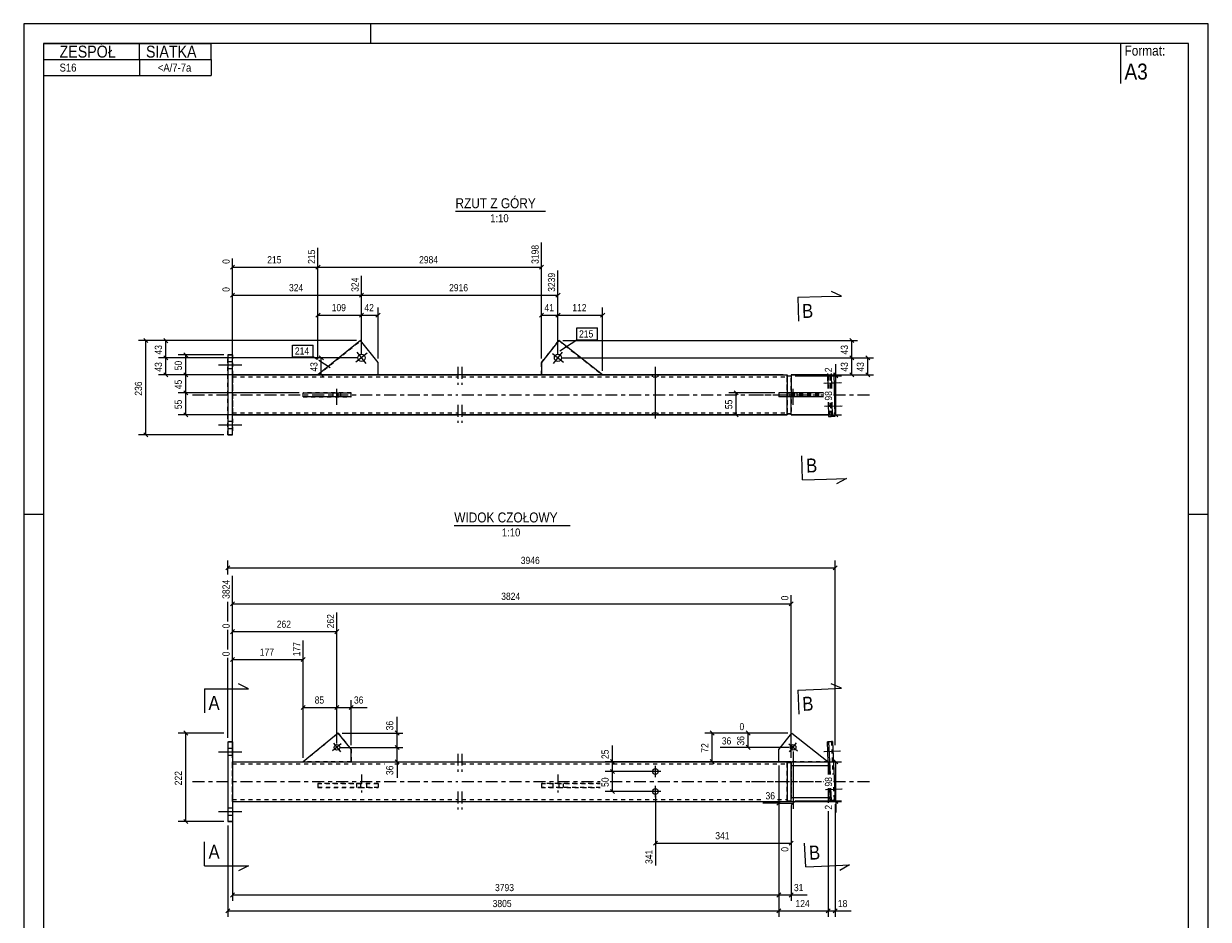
# Model space of a CAD drawing. Header units: millimetres. Extents: x 0 to 297, y 0 to 420.
# Tile 2 of 2: x 0 to 297, y 196 to 420. Entities that reach past the tile are written whole.
import ezdxf

# ---------------------------------------------------------------- set-up
doc = ezdxf.new("R2010")
doc.units = ezdxf.units.MM
for name, pattern in [('XKITLINE00', [0]), ('XKITLINE01', [4, 1, -1, 1, -1]), ('XKITLINE02', [4, 2, -2]), ('XKITLINE03', [6, 3, -1, 1, -1])]:
    doc.linetypes.add(name, pattern=pattern)
for name, color, linetype, lineweight in [('Arkusz rysunku', 3, 'Continuous', 0), ('Element', 2, 'Continuous', 0), ('Inny typ obiektu', 7, 'Continuous', 0), ('Przekrój', 7, 'Continuous', 0), ('Wymiar', 4, 'Continuous', 0), ('Znak elementu', 2, 'Continuous', 0), ('Śruba', 3, 'Continuous', 0)]:
    doc.layers.add(name, color=color, linetype=linetype, lineweight=lineweight)
doc.styles.add('ARIAL', font='ARIAL.TTF')

msp = doc.modelspace()

# ---------------------------------------------------------------- linework, layer by layer
at = {"layer": 'Arkusz rysunku', "linetype": 'XKITLINE00', "lineweight": 0}
for p, q in [((297, 420), (0, 420)), ((0, 420), (0, 0)), ((87, 415), (87, 420)), ((297, 0), (297, 420)), ((292, 415), (5, 415)), ((5, 415), (5, 5)), ((292, 5), (292, 415)), ((5, 297), (0, 297)), ((297, 297), (292, 297))]:
    msp.add_line(p, q, dxfattribs=at)
at = {"layer": 'Element', "linetype": 'XKITLINE00', "lineweight": 0}
for p, q in [((84.44, 340.56), (73.78, 331.97)), ((88.83, 335.11), (84.44, 340.56)), ((134.14, 340.57), (129.83, 335.05)), ((145.15, 331.98), (134.14, 340.57)), ((134.14, 340.57), (134.14, 340.57)), ((52.35, 336.97), (51.15, 336.97)), ((51.15, 336.97), (51.15, 316.97)), ((51.15, 336.97), (51.15, 336.97)), ((52.35, 316.97), (52.35, 336.97)), ((52.35, 336.97), (52.35, 336.97)), ((88.83, 331.97), (88.83, 335.11)), ((129.83, 335.05), (129.83, 331.98)), ((129.83, 335.05), (129.83, 335.05)), ((52.35, 331.97), (108.83, 331.97)), ((109.83, 331.98), (191.43, 331.98)), ((191.43, 331.98), (191.44, 331.98)), ((191.43, 331.98), (191.43, 331.88)), ((191.43, 331.88), (191.43, 331.78)), ((191.43, 331.78), (192.43, 331.78)), ((191.43, 331.78), (191.43, 331.36)), ((191.43, 331.78), (191.44, 331.78)), ((191.43, 331.36), (191.43, 327.48)), ((192.44, 331.98), (192.44, 327.48)), ((201.51, 331.98), (192.44, 331.98)), ((201.5, 332.29), (201.6, 328.57)), ((202.6, 328.57), (202.5, 332.29)), ((203.02, 332.4), (203.17, 332.4)), ((203.45, 321.61), (203.17, 332.4)), ((70.05, 326.47), (70.05, 327.47)), ((70.05, 327.47), (78.83, 327.47)), ((78.83, 326.47), (78.83, 327.47)), ((78.83, 327.47), (82.13, 327.47)), ((82.13, 326.47), (82.13, 327.47)), ((82.13, 327.47), (82.13, 327.47)), ((200.5, 327.48), (189.33, 327.48)), ((189.33, 327.48), (189.33, 326.48)), ((192.55, 326.48), (192.55, 327.48)), ((78.83, 326.47), (70.05, 326.47)), ((82.13, 326.47), (78.83, 326.47)), ((82.13, 326.47), (82.13, 326.47)), ((200.5, 326.48), (189.33, 326.48)), ((191.44, 322.59), (191.43, 326.48)), ((192.44, 321.98), (192.44, 326.48)), ((201.69, 325.18), (201.78, 321.58)), ((202.78, 321.61), (202.69, 325.18)), ((52.35, 321.97), (108.83, 321.97)), ((109.83, 321.98), (191.44, 321.98)), ((191.44, 322.18), (191.44, 322.59)), ((191.44, 322.18), (192.44, 322.18)), ((191.44, 322.18), (191.44, 322.18)), ((191.44, 322.18), (191.44, 322.07)), ((191.44, 322.07), (191.44, 321.98)), ((191.44, 321.98), (191.44, 321.98)), ((201.77, 321.98), (192.44, 321.98)), ((201.78, 321.58), (202.78, 321.61)), ((201.78, 321.58), (202.45, 321.58)), ((203.45, 321.61), (202.45, 321.58)), ((202.45, 321.58), (202.45, 321.6)), ((202.78, 321.61), (203.45, 321.61)), ((51.15, 316.97), (52.35, 316.97)), ((51.15, 316.97), (51.15, 316.97)), ((52.35, 316.97), (52.35, 316.97)), ((78.83, 242.22), (70.05, 235.03)), ((82.13, 238.19), (78.83, 242.22)), ((78.83, 242.22), (78.83, 242.22)), ((189.33, 238.13), (192.55, 242.22)), ((192.55, 242.22), (201.67, 235.04)), ((51.15, 240.03), (52.35, 240.03)), ((51.15, 240.03), (51.15, 240.03)), ((51.15, 240.03), (51.15, 220.03)), ((52.35, 240.03), (52.35, 240.03)), ((52.35, 240.03), (52.35, 220.03)), ((82.13, 235.03), (82.13, 238.19)), ((82.13, 238.19), (82.13, 238.19)), ((189.33, 235.04), (189.33, 238.13)), ((201.5, 240.03), (201.78, 240.04)), ((201.73, 235.04), (201.5, 240.03)), ((201.78, 240.04), (202.78, 240.09)), ((201.78, 240.04), (202.16, 231.83)), ((202.78, 240.09), (203.45, 225.39)), ((52.35, 235.03), (108.83, 235.03)), ((109.83, 235.04), (191.44, 235.04)), ((191.44, 235.04), (191.43, 235.04)), ((191.43, 234.84), (191.44, 234.84)), ((192.44, 235.04), (191.44, 235.04)), ((191.44, 234.94), (191.44, 235.04)), ((191.44, 234.84), (191.44, 234.94)), ((191.44, 234.84), (192.44, 234.84)), ((191.44, 234.43), (191.44, 234.84)), ((192.44, 235.04), (192.44, 235.04)), ((192.44, 234.04), (192.44, 235.04)), ((192.44, 235.04), (202, 235.04)), ((202.05, 234.04), (202, 235.04)), ((191.44, 234.43), (191.44, 225.65)), ((192.44, 234.04), (192.44, 234.04)), ((192.44, 234.04), (202.05, 234.04)), ((192.44, 226.04), (192.44, 234.04)), ((201.95, 234.04), (201.95, 233.95)), ((201.95, 233.95), (201.95, 233.69)), ((201.95, 233.69), (201.96, 233.3)), ((201.96, 233.3), (201.98, 232.84)), ((202.02, 231.83), (201.98, 232.84)), ((192.44, 225.04), (192.44, 226.04)), ((192.44, 226.04), (202.41, 226.04)), ((202.23, 227.24), (202.18, 228.44)), ((202.23, 227.24), (202.26, 226.78)), ((202.26, 226.78), (202.28, 226.39)), ((202.28, 226.39), (202.3, 226.13)), ((202.3, 226.13), (202.32, 226.04)), ((202.31, 228.44), (202.45, 225.35)), ((202.41, 226.04), (202.46, 225.04)), ((52.35, 225.03), (108.83, 225.03)), ((109.83, 225.04), (191.44, 225.04)), ((191.44, 225.24), (191.44, 225.65)), ((191.44, 225.24), (191.44, 225.24)), ((191.44, 225.24), (192.44, 225.24)), ((191.44, 225.13), (191.44, 225.24)), ((191.44, 225.04), (191.44, 225.13)), ((191.44, 225.04), (191.44, 225.04)), ((192.44, 225.04), (192.44, 225.04)), ((192.44, 225.04), (202.46, 225.04)), ((202.45, 225.35), (202.44, 225.35)), ((203.45, 225.39), (202.45, 225.35)), ((52.35, 220.03), (51.15, 220.03)), ((51.15, 220.03), (51.15, 220.03)), ((52.35, 220.03), (52.35, 220.03))]:
    msp.add_line(p, q, dxfattribs=at)
at = {"layer": 'Element', "linetype": 'XKITLINE01', "lineweight": 0}
for p, q in [((73.78, 331.97), (84.44, 340.56)), ((129.83, 335.05), (134.14, 340.57)), ((134.14, 340.57), (145.15, 331.98)), ((51.15, 336.97), (52.35, 336.97)), ((51.15, 316.97), (51.15, 336.97)), ((52.35, 336.97), (52.35, 316.97)), ((88.83, 331.97), (88.83, 335.11)), ((129.83, 331.98), (129.83, 335.05)), ((52.35, 331.97), (52.35, 331.97)), ((52.35, 331.87), (52.35, 331.97)), ((52.35, 331.97), (52.35, 331.87)), ((52.35, 331.6), (52.35, 331.87)), ((52.35, 331.87), (52.35, 331.6)), ((52.35, 331.6), (52.35, 322.74)), ((52.35, 322.33), (52.35, 331.6)), ((52.35, 331.47), (52.35, 331.47)), ((52.35, 331.47), (108.83, 331.47)), ((52.35, 331.41), (52.35, 331.47)), ((52.35, 331.47), (52.35, 331.41)), ((52.35, 331.41), (52.35, 322.69)), ((52.35, 331.41), (52.35, 331.25)), ((52.35, 322.52), (52.35, 331.25)), ((73.78, 331.97), (88.83, 331.97)), ((73.78, 331.97), (73.78, 331.97)), ((88.83, 331.97), (73.78, 331.97)), ((88.83, 331.97), (88.83, 331.97)), ((109.83, 331.48), (191.44, 331.48)), ((129.83, 331.98), (145.15, 331.98)), ((129.83, 331.98), (129.83, 331.98)), ((145.15, 331.98), (129.83, 331.98)), ((145.15, 331.98), (145.15, 331.98)), ((191.43, 331.78), (191.43, 331.61)), ((191.43, 331.61), (191.43, 331.36)), ((191.44, 331.48), (191.43, 331.48)), ((191.43, 331.42), (191.43, 331.48)), ((191.43, 331.42), (191.44, 322.7)), ((191.43, 331.36), (191.44, 322.59)), ((191.44, 331.88), (191.44, 331.98)), ((191.44, 331.61), (191.44, 331.88)), ((191.44, 331.78), (192.44, 331.78)), ((191.44, 322.18), (191.44, 331.78)), ((191.44, 331.61), (191.44, 322.7)), ((191.44, 331.48), (191.44, 331.42)), ((191.44, 331.42), (191.44, 331.26)), ((191.44, 322.54), (191.44, 331.26)), ((192.44, 322.18), (192.43, 331.78)), ((192.43, 331.78), (192.44, 331.78)), ((192.44, 331.98), (201.78, 331.98)), ((192.44, 331.98), (202.15, 331.98)), ((192.44, 331.98), (202.19, 331.98)), ((192.44, 331.78), (192.44, 322.18)), ((201.74, 331.98), (201.51, 331.98)), ((201.83, 328.57), (201.74, 331.98)), ((201.78, 331.98), (201.74, 331.98)), ((201.87, 328.57), (201.78, 331.98)), ((202.15, 331.98), (202.24, 328.57)), ((202.19, 331.98), (202.15, 331.98)), ((202.27, 328.57), (202.17, 332.29)), ((202.28, 328.57), (202.19, 331.98)), ((203.02, 332.4), (203.17, 332.4)), ((82.13, 327.47), (70.05, 327.47)), ((82.13, 326.47), (82.13, 327.47)), ((191.43, 326.48), (191.43, 327.48)), ((192.44, 326.48), (192.44, 327.48)), ((192.44, 327.28), (200.5, 327.28)), ((70.05, 326.47), (82.13, 326.47)), ((192.44, 326.68), (200.5, 326.68)), ((202, 321.98), (201.92, 325.18)), ((202.05, 321.98), (201.96, 325.18)), ((202.41, 321.98), (202.33, 325.18)), ((202.45, 321.6), (202.36, 325.18)), ((202.46, 321.98), (202.37, 325.18)), ((52.35, 322.33), (52.35, 322.74)), ((52.35, 322.52), (52.35, 322.69)), ((52.35, 322.47), (52.35, 322.52)), ((52.35, 322.47), (52.35, 322.52)), ((52.35, 322.47), (52.35, 322.47)), ((52.35, 322.47), (108.83, 322.47)), ((52.35, 322.06), (52.35, 322.33)), ((52.35, 322.33), (52.35, 322.06)), ((52.35, 321.97), (52.35, 322.06)), ((52.35, 322.06), (52.35, 321.97)), ((52.35, 321.97), (52.35, 321.97)), ((109.83, 322.48), (191.44, 322.48)), ((191.44, 322.54), (191.44, 322.7)), ((191.44, 322.35), (191.44, 322.7)), ((191.44, 322.18), (191.44, 322.59)), ((191.44, 322.48), (191.44, 322.54)), ((191.44, 322.48), (191.44, 322.54)), ((191.44, 322.48), (191.44, 322.48)), ((191.44, 322.07), (191.44, 322.35)), ((192.44, 322.18), (191.44, 322.18)), ((191.44, 321.98), (191.44, 322.07)), ((192.44, 322.18), (192.44, 322.18)), ((192.44, 321.98), (192.44, 321.98)), ((192.44, 321.98), (192.44, 321.98)), ((192.44, 321.98), (192.44, 321.98)), ((192.44, 321.98), (192.44, 321.98)), ((192.44, 321.98), (202.46, 321.98)), ((192.44, 321.98), (202.41, 321.98)), ((192.44, 321.98), (202.05, 321.98)), ((202, 321.98), (201.77, 321.98)), ((202, 321.98), (202.05, 321.98)), ((202.41, 321.98), (202.46, 321.98)), ((52.35, 316.97), (51.15, 316.97)), ((70.05, 235.03), (78.83, 242.22)), ((78.83, 242.22), (82.13, 238.19)), ((52.35, 240.03), (51.15, 240.03)), ((51.15, 240.03), (51.15, 220.03)), ((52.35, 240.03), (52.35, 220.03)), ((82.13, 238.19), (82.13, 235.03)), ((202.5, 240.07), (201.5, 240.03)), ((202.78, 240.09), (202.5, 240.07)), ((202.5, 240.07), (202.87, 231.83)), ((52.35, 235.03), (52.35, 235.03)), ((52.35, 234.93), (52.35, 235.03)), ((52.35, 235.03), (52.35, 234.93)), ((52.35, 234.66), (52.35, 234.93)), ((52.35, 234.93), (52.35, 234.66)), ((52.35, 225.39), (52.35, 234.66)), ((52.35, 225.8), (52.35, 234.66)), ((70.05, 235.03), (82.13, 235.03)), ((70.05, 235.03), (70.05, 235.03)), ((82.13, 235.03), (70.05, 235.03)), ((82.13, 235.03), (82.13, 235.03)), ((201.67, 235.04), (189.33, 235.04)), ((191.44, 235.04), (189.33, 235.04)), ((191.43, 234.94), (191.43, 235.04)), ((191.43, 234.67), (191.43, 234.94)), ((192.43, 234.84), (191.43, 234.84)), ((191.43, 234.84), (191.44, 225.24)), ((191.44, 225.76), (191.43, 234.67)), ((191.44, 234.43), (191.44, 234.84)), ((192.44, 234.84), (192.43, 234.84)), ((192.43, 234.84), (192.44, 225.24)), ((192.44, 235.04), (201.74, 235.04)), ((192.44, 234.04), (192.44, 234.84)), ((201.87, 231.83), (201.73, 235.04)), ((201.74, 235.04), (202, 235.04)), ((201.78, 234.04), (201.74, 235.04)), ((52.35, 225.75), (52.35, 234.53)), ((52.35, 234.53), (52.35, 234.53)), ((52.35, 234.53), (90.5, 234.53)), ((52.35, 234.53), (52.35, 234.47)), ((52.35, 234.47), (52.35, 234.31)), ((52.35, 234.31), (52.35, 225.53)), ((93.02, 234.53), (108.83, 234.53)), ((109.83, 234.54), (191.43, 234.54)), ((191.43, 234.54), (191.44, 234.54)), ((191.43, 234.54), (191.43, 234.48)), ((191.43, 234.48), (191.43, 234.32)), ((191.44, 225.54), (191.43, 234.32)), ((191.44, 225.76), (191.44, 234.54)), ((191.44, 225.65), (191.44, 234.43)), ((192.44, 234.04), (192.44, 226.04)), ((192.44, 234.04), (201.78, 234.04)), ((192.44, 234.04), (201.95, 234.04)), ((192.44, 234.04), (192.44, 233.95)), ((192.44, 233.95), (192.44, 233.3)), ((201.78, 234.04), (201.88, 234.04)), ((201.89, 233.95), (201.88, 234.04)), ((201.91, 233.69), (201.89, 233.95)), ((201.94, 233.3), (201.91, 233.69)), ((201.96, 232.84), (201.94, 233.3)), ((202.05, 234.04), (201.95, 234.04)), ((202.01, 231.83), (201.96, 232.84)), ((73.78, 229.55), (88.83, 229.55)), ((84.44, 229.55), (73.78, 229.55)), ((73.78, 229.55), (73.78, 228.55)), ((88.83, 229.55), (84.44, 229.55)), ((84.44, 229.55), (84.44, 228.55)), ((88.83, 229.55), (88.83, 229.55)), ((88.83, 229.55), (88.83, 228.55)), ((88.83, 229.55), (88.83, 228.55)), ((129.83, 229.56), (144.5, 229.56)), ((134.14, 229.56), (129.83, 229.56)), ((129.83, 229.56), (129.83, 229.56)), ((129.83, 229.56), (129.83, 228.56)), ((129.83, 229.56), (129.83, 228.56)), ((144.5, 229.56), (134.14, 229.56)), ((134.14, 229.56), (134.14, 228.56)), ((52.35, 225.39), (52.35, 225.8)), ((52.35, 225.58), (52.35, 225.75)), ((88.83, 228.55), (73.78, 228.55)), ((73.78, 228.55), (84.44, 228.55)), ((84.44, 228.55), (88.83, 228.55)), ((88.83, 228.55), (88.83, 228.55)), ((144.5, 228.56), (129.83, 228.56)), ((129.83, 228.56), (134.14, 228.56)), ((129.83, 228.56), (129.83, 228.56)), ((134.14, 228.56), (144.5, 228.56)), ((191.44, 225.6), (191.44, 225.76)), ((191.44, 225.13), (191.44, 225.76)), ((192.44, 226.04), (192.44, 226.04)), ((192.44, 226.04), (202.15, 226.04)), ((192.44, 226.04), (202.32, 226.04)), ((192.44, 225.24), (192.44, 226.04)), ((202.17, 225.33), (202.03, 228.44)), ((202.15, 226.04), (202.24, 226.04)), ((202.19, 225.04), (202.15, 226.04)), ((202.22, 227.24), (202.16, 228.44)), ((202.23, 226.78), (202.22, 227.24)), ((202.25, 226.39), (202.23, 226.78)), ((202.24, 226.04), (202.25, 226.13)), ((202.25, 226.13), (202.25, 226.39)), ((202.32, 226.04), (202.41, 226.04)), ((203.02, 228.63), (203.17, 225.38)), ((52.35, 225.53), (52.35, 225.58)), ((52.35, 225.53), (52.35, 225.53)), ((52.35, 225.53), (108.83, 225.53)), ((52.35, 225.39), (52.35, 225.12)), ((52.35, 225.12), (52.35, 225.39)), ((52.35, 225.12), (52.35, 225.03)), ((52.35, 225.03), (52.35, 225.12)), ((52.35, 225.03), (52.35, 225.03)), ((109.83, 225.54), (185.63, 225.54)), ((189.02, 225.54), (191.44, 225.54)), ((191.44, 225.65), (191.44, 225.24)), ((191.44, 225.54), (191.44, 225.6)), ((191.44, 225.54), (191.44, 225.54)), ((191.44, 225.24), (192.44, 225.24)), ((191.44, 225.04), (191.44, 225.13)), ((192.44, 225.24), (192.44, 225.24)), ((192.44, 225.04), (202.19, 225.04)), ((203.17, 225.38), (202.17, 225.33)), ((202.44, 225.35), (202.17, 225.33)), ((202.46, 225.04), (202.19, 225.04)), ((203.17, 225.38), (203.45, 225.39)), ((51.15, 220.03), (52.35, 220.03))]:
    msp.add_line(p, q, dxfattribs=at)
at = {"layer": 'Element', "linetype": 'XKITLINE03', "lineweight": 0}
for p, q in [((108.83, 333.98), (108.83, 329.47)), ((109.83, 333.98), (109.83, 329.47)), ((42.35, 326.97), (108.83, 326.97)), ((109.83, 326.98), (200.5, 326.98)), ((182.44, 326.98), (200.5, 326.98)), ((203.02, 326.98), (212.1, 326.98)), ((108.83, 324.48), (108.83, 319.97)), ((109.83, 324.48), (109.83, 319.97)), ((108.83, 237.04), (108.83, 232.53)), ((109.83, 237.04), (109.83, 232.53)), ((42.35, 230.03), (108.83, 230.03)), ((109.83, 230.04), (144.5, 230.04)), ((147.02, 230.04), (200.5, 230.04)), ((182.44, 230.04), (200.5, 230.04)), ((203.02, 230.04), (212.1, 230.04)), ((108.83, 227.54), (108.83, 223.03)), ((109.83, 227.54), (109.83, 223.03))]:
    msp.add_line(p, q, dxfattribs=at)
at = {"layer": 'Inny typ obiektu', "linetype": 'XKITLINE00', "lineweight": 0}
for p, q in [((5, 415), (47, 415)), ((5, 415), (5, 411)), ((29, 411), (29, 415)), ((47, 411), (47, 415)), ((275, 415), (275, 405)), ((5, 411), (47, 411)), ((5, 411), (5, 407)), ((29, 411), (29, 407)), ((47, 411), (47, 407)), ((5, 407), (47, 407)), ((108.26, 373), (130.86, 373)), ((107.95, 294.25), (137.02, 294.25))]:
    msp.add_line(p, q, dxfattribs=at)
at = {"layer": 'Przekrój', "linetype": 'XKITLINE00', "lineweight": 0}
for p, q in [((194.06, 351.45), (200.06, 351.61)), ((194.06, 351.45), (194.22, 345.45)), ((200.06, 351.61), (205.06, 351.74)), ((205.06, 351.74), (202.53, 352.92)), ((195.26, 305.72), (195.1, 311.72)), ((201.26, 305.88), (206.26, 306.01)), ((206.26, 306.01), (203.79, 304.69)), ((195.26, 305.72), (201.26, 305.88)), ((45.35, 253.28), (45.35, 247.28)), ((45.35, 253.28), (51.35, 253.28)), ((51.35, 253.28), (56.35, 253.28)), ((56.35, 253.28), (53.85, 254.53)), ((194.05, 252.96), (200.04, 253.23)), ((194.05, 252.96), (194.32, 246.96)), ((200.04, 253.23), (205.04, 253.45)), ((205.04, 253.45), (202.48, 254.59)), ((45.35, 208.96), (45.35, 214.96)), ((196.06, 208.65), (195.79, 214.65)), ((45.35, 208.96), (51.35, 208.96)), ((51.35, 208.96), (56.35, 208.96)), ((56.35, 208.96), (53.85, 207.71)), ((196.06, 208.65), (202.05, 208.93)), ((202.05, 208.93), (207.05, 209.15)), ((207.05, 209.15), (204.61, 207.79))]:
    msp.add_line(p, q, dxfattribs=at)
at = {"layer": 'Wymiar', "linetype": 'XKITLINE00', "lineweight": 0}
for p, q in [((73.78, 335.82), (73.78, 363.8)), ((73.78, 335.82), (73.78, 363.8)), ((129.83, 336.05), (129.83, 365.14)), ((52.86, 359.49), (51.84, 358.47)), ((52.35, 332.97), (52.35, 361.13)), ((74.29, 359.49), (73.27, 358.47)), ((74.29, 359.49), (73.27, 358.47)), ((130.34, 359.49), (129.32, 358.47)), ((52.35, 358.98), (73.78, 358.98)), ((73.78, 358.98), (129.83, 358.98)), ((84.69, 337.26), (84.69, 356.8)), ((84.69, 337.26), (84.69, 356.8)), ((133.95, 337.27), (133.95, 358.14)), ((52.35, 332.97), (52.35, 354.13)), ((52.86, 352.49), (51.84, 351.47)), ((52.35, 351.98), (84.69, 351.98)), ((85.2, 352.49), (84.18, 351.47)), ((85.2, 352.49), (84.18, 351.47)), ((84.69, 351.98), (133.95, 351.98)), ((134.46, 352.49), (133.45, 351.47)), ((73.78, 335.82), (73.78, 348.84)), ((84.69, 337.26), (84.69, 348.84)), ((84.69, 337.26), (84.69, 348.84)), ((88.83, 336.11), (88.83, 348.84)), ((129.83, 336.05), (129.83, 348.84)), ((133.95, 337.27), (133.95, 348.84)), ((133.95, 337.27), (133.95, 348.84)), ((145.15, 332.98), (145.15, 348.84)), ((74.29, 347.49), (73.27, 346.47)), ((73.78, 346.98), (84.69, 346.98)), ((85.2, 347.49), (84.18, 346.47)), ((85.2, 347.49), (84.18, 346.47)), ((84.69, 346.98), (88.83, 346.98)), ((89.34, 347.49), (88.32, 346.47)), ((130.34, 347.49), (129.32, 346.47)), ((129.83, 346.98), (133.95, 346.98)), ((134.46, 347.49), (133.45, 346.47)), ((134.46, 347.49), (133.45, 346.47)), ((133.95, 346.98), (145.15, 346.98)), ((145.66, 347.49), (144.64, 346.47)), ((50.15, 340.57), (28.76, 340.57)), ((30.11, 341.08), (31.13, 340.06)), ((30.62, 316.97), (30.62, 340.57)), ((83.44, 340.56), (33.76, 340.56)), ((35.11, 341.07), (36.13, 340.05)), ((35.62, 336.26), (35.62, 340.56)), ((135.14, 340.57), (209.06, 340.57)), ((207.11, 341.08), (208.13, 340.06)), ((207.62, 336.27), (207.62, 340.57)), ((83.69, 336.26), (33.76, 336.26)), ((83.69, 336.26), (33.76, 336.26)), ((35.11, 336.77), (36.13, 335.75)), ((35.11, 336.77), (36.13, 335.75)), ((35.62, 331.97), (35.62, 336.26)), ((50.15, 336.97), (38.76, 336.97)), ((40.11, 337.48), (41.13, 336.46)), ((40.62, 331.98), (40.62, 336.97)), ((83.69, 336.26), (72.76, 336.26)), ((74.11, 336.77), (75.13, 335.75)), ((74.62, 331.98), (74.62, 336.26)), ((134.95, 336.27), (213.06, 336.27)), ((134.95, 336.27), (209.06, 336.27)), ((134.95, 336.27), (209.06, 336.27)), ((207.11, 336.78), (208.13, 335.77)), ((207.11, 336.78), (208.13, 335.77)), ((207.62, 331.98), (207.62, 336.27)), ((211.11, 336.78), (212.13, 335.77)), ((211.62, 331.98), (211.62, 336.27)), ((203.62, 331.98), (203.62, 334.66)), ((203.62, 331.98), (203.62, 334.66)), ((51.35, 331.97), (33.76, 331.97)), ((35.11, 332.48), (36.13, 331.46)), ((190.43, 331.98), (38.76, 331.98)), ((190.43, 331.98), (38.76, 331.98)), ((40.11, 332.49), (41.13, 331.47)), ((40.11, 332.49), (41.13, 331.47)), ((40.62, 327.47), (40.62, 331.98)), ((190.43, 331.98), (72.76, 331.98)), ((74.11, 332.49), (75.13, 331.47)), ((192.43, 331.98), (213.06, 331.98)), ((192.43, 331.98), (209.06, 331.98)), ((192.43, 331.98), (205.06, 331.98)), ((193.43, 331.78), (205.06, 331.78)), ((193.43, 331.78), (205.06, 331.78)), ((203.11, 332.49), (204.13, 331.47)), ((203.11, 332.29), (204.13, 331.27)), ((203.11, 332.29), (204.13, 331.27)), ((203.62, 331.78), (203.62, 331.98)), ((203.62, 321.98), (203.62, 331.78)), ((207.11, 332.49), (208.13, 331.47)), ((211.11, 332.49), (212.13, 331.47)), ((69.05, 327.47), (38.76, 327.47)), ((69.05, 327.47), (38.76, 327.47)), ((40.11, 327.98), (41.13, 326.96)), ((40.11, 327.98), (41.13, 326.96)), ((40.62, 321.98), (40.62, 327.47)), ((188.33, 327.48), (176.76, 327.48)), ((178.11, 327.99), (179.13, 326.97)), ((178.62, 321.98), (178.62, 327.48)), ((190.44, 321.98), (38.76, 321.98)), ((40.11, 322.49), (41.13, 321.47)), ((191.44, 321.98), (176.76, 321.98)), ((178.11, 322.49), (179.13, 321.47)), ((192.44, 321.98), (205.06, 321.98)), ((203.11, 322.49), (204.13, 321.47)), ((50.15, 316.97), (28.76, 316.97)), ((30.11, 317.48), (31.13, 316.46)), ((51.15, 281.95), (51.15, 285.49)), ((203.45, 239.21), (203.45, 285.49)), ((51.66, 284.14), (50.64, 283.12)), ((51.15, 283.63), (203.45, 283.63)), ((203.96, 284.14), (202.94, 283.12)), ((52.35, 236.03), (52.35, 281.59)), ((192.44, 236.04), (192.44, 276.78)), ((51.15, 270.14), (51.15, 275.09)), ((52.86, 275.14), (51.84, 274.12)), ((52.35, 274.63), (192.44, 274.63)), ((192.94, 275.14), (191.93, 274.12)), ((78.54, 239.62), (78.54, 272.45)), ((51.15, 263.14), (51.15, 268.09)), ((52.86, 268.14), (51.84, 267.12)), ((52.35, 236.03), (52.35, 269.78)), ((52.35, 267.63), (78.54, 267.63)), ((79.05, 268.14), (78.04, 267.12)), ((70.05, 236.03), (70.05, 265.45)), ((52.35, 236.03), (52.35, 262.78)), ((51.15, 241.03), (51.15, 261.09)), ((52.86, 261.14), (51.84, 260.12)), ((52.35, 260.63), (70.05, 260.63)), ((70.56, 261.14), (69.54, 260.12)), ((70.05, 236.03), (70.05, 250.49)), ((78.54, 239.62), (78.54, 250.49)), ((78.54, 239.62), (78.54, 250.49)), ((82.13, 239.19), (82.13, 250.49)), ((70.56, 249.14), (69.54, 248.12)), ((70.05, 248.63), (78.54, 248.63)), ((79.05, 249.14), (78.04, 248.12)), ((79.05, 249.14), (78.04, 248.12)), ((78.54, 248.63), (82.13, 248.63)), ((82.64, 249.14), (81.62, 248.12)), ((82.13, 248.63), (86.15, 248.63)), ((82.13, 248.63), (86.15, 248.63)), ((93.62, 242.22), (93.62, 246.24)), ((93.62, 242.22), (93.62, 246.24)), ((50.15, 242.22), (38.76, 242.22)), ((40.11, 242.73), (41.13, 241.71)), ((40.62, 220.03), (40.62, 242.22)), ((79.83, 242.22), (95.06, 242.22)), ((93.11, 242.73), (94.13, 241.71)), ((93.62, 238.62), (93.62, 242.22)), ((191.55, 242.22), (170.76, 242.22)), ((172.11, 242.73), (173.13, 241.71)), ((172.62, 235.04), (172.62, 242.22)), ((191.55, 242.22), (179.46, 242.22)), ((181.11, 242.73), (182.13, 241.71)), ((181.62, 238.63), (181.62, 242.22)), ((79.55, 238.62), (95.06, 238.62)), ((79.55, 238.62), (95.06, 238.62)), ((93.11, 239.13), (94.13, 238.11)), ((93.11, 239.13), (94.13, 238.11)), ((93.62, 235.03), (93.62, 238.62)), ((147.62, 235.04), (147.62, 239.06)), ((147.62, 235.04), (147.62, 239.06)), ((191.91, 238.63), (174.63, 238.63)), ((181.11, 239.14), (182.13, 238.12)), ((192.91, 237.63), (192.91, 223.19)), ((53.35, 235.03), (205.06, 235.03)), ((83.13, 235.03), (95.06, 235.03)), ((93.11, 235.54), (94.13, 234.52)), ((93.62, 235.03), (93.62, 231.01)), ((93.62, 235.03), (93.62, 231.01)), ((190.44, 235.04), (145.76, 235.04)), ((147.11, 235.55), (148.13, 234.53)), ((147.62, 232.56), (147.62, 235.04)), ((188.33, 235.04), (170.76, 235.04)), ((172.11, 235.55), (173.13, 234.53)), ((203.11, 235.54), (204.13, 234.52)), ((203.62, 225.24), (203.62, 235.03)), ((157.37, 232.56), (145.76, 232.56)), ((157.37, 232.56), (145.76, 232.56)), ((147.11, 233.07), (148.13, 232.05)), ((147.11, 233.07), (148.13, 232.05)), ((147.62, 227.56), (147.62, 232.56)), ((189.33, 234.04), (189.33, 196.19)), ((189.33, 234.04), (189.33, 196.19)), ((189.33, 234.04), (189.33, 200.19)), ((189.33, 234.04), (189.33, 200.19)), ((189.33, 234.04), (189.33, 223.19)), ((201.67, 234.04), (201.67, 231.83)), ((201.67, 234.04), (201.67, 231.83)), ((157.37, 227.56), (145.76, 227.56)), ((147.11, 228.07), (148.13, 227.05)), ((158.37, 226.56), (158.37, 209)), ((201.67, 228.44), (201.67, 224.71)), ((201.67, 228.44), (201.67, 224.71)), ((203.11, 225.75), (204.13, 224.73)), ((203.11, 225.75), (204.13, 224.73)), ((52.35, 224.03), (52.35, 200.19)), ((53.35, 225.03), (205.06, 225.03)), ((189.33, 224.63), (185.31, 224.63)), ((189.33, 224.63), (185.31, 224.63)), ((189.84, 225.14), (188.82, 224.12)), ((189.33, 224.63), (192.91, 224.63)), ((193.42, 225.14), (192.4, 224.12)), ((192.44, 224.04), (192.44, 200.19)), ((192.44, 224.04), (192.44, 212.47)), ((193.44, 225.24), (205.06, 225.24)), ((193.44, 225.24), (205.06, 225.24)), ((203.11, 225.54), (204.13, 224.52)), ((203.45, 224.39), (203.45, 196.19)), ((203.62, 225.03), (203.62, 225.24)), ((203.62, 225.03), (203.62, 222.34)), ((203.62, 225.03), (203.62, 222.34)), ((50.15, 220.03), (38.76, 220.03)), ((40.11, 220.53), (41.13, 219.52)), ((201.67, 222.66), (201.67, 196.19)), ((201.67, 222.66), (201.67, 196.19)), ((51.15, 219.03), (51.15, 196.19)), ((158.88, 215.14), (157.86, 214.12)), ((158.37, 214.63), (192.44, 214.63)), ((192.94, 215.14), (191.93, 214.12)), ((52.86, 202.14), (51.84, 201.12)), ((189.84, 202.14), (188.82, 201.12)), ((189.84, 202.14), (188.82, 201.12)), ((192.94, 202.14), (191.93, 201.12)), ((52.35, 201.63), (189.33, 201.63)), ((189.33, 201.63), (192.44, 201.63)), ((192.44, 201.63), (196.46, 201.63)), ((192.44, 201.63), (196.46, 201.63)), ((51.66, 198.14), (50.64, 197.12)), ((51.15, 197.63), (189.33, 197.63)), ((189.84, 198.14), (188.82, 197.12)), ((189.84, 198.14), (188.82, 197.12)), ((189.33, 197.63), (201.67, 197.63)), ((202.18, 198.14), (201.16, 197.12)), ((202.18, 198.14), (201.16, 197.12)), ((201.67, 197.63), (203.45, 197.63)), ((203.96, 198.14), (202.94, 197.12)), ((203.45, 197.63), (207.47, 197.63)), ((203.45, 197.63), (207.47, 197.63))]:
    msp.add_line(p, q, dxfattribs=at)
at = {"layer": 'Znak elementu', "linetype": 'XKITLINE00', "lineweight": 0}
for p, q in [((138.64, 343.75), (143.84, 343.75)), ((138.64, 340.75), (138.64, 343.75)), ((143.84, 340.75), (143.84, 343.75)), ((67.39, 339.47), (72.6, 339.47)), ((67.39, 336.47), (67.39, 339.47)), ((72.6, 336.47), (72.6, 339.47)), ((134.39, 338), (138.64, 340.75)), ((138.64, 340.75), (143.84, 340.75)), ((67.39, 336.47), (72.6, 336.47)), ((73.61, 335.82), (72.6, 336.47)), ((76.84, 333.73), (74.02, 335.55))]:
    msp.add_line(p, q, dxfattribs=at)
at = {"layer": 'Śruba', "linetype": 'XKITLINE00', "lineweight": 0}
for p, q in [((86.09, 337.39), (83.29, 335.13)), ((83.56, 337.66), (85.82, 334.86)), ((132.54, 337.38), (135.37, 335.17)), ((132.85, 334.86), (135.06, 337.69)), ((48.85, 334.47), (54.65, 334.47)), ((48.85, 334.47), (54.65, 334.47)), ((51.15, 335.37), (52.35, 335.37)), ((51.15, 335.37), (52.35, 335.37)), ((51.15, 333.57), (52.35, 333.57)), ((51.15, 333.57), (52.35, 333.57)), ((158.37, 321.03), (158.37, 334.03)), ((158.37, 321.03), (158.37, 334.03)), ((157.67, 331.48), (157.67, 331.98)), ((157.67, 331.48), (157.67, 331.98)), ((159.07, 331.48), (159.07, 331.98)), ((159.07, 331.48), (159.07, 331.98)), ((204.6, 329.96), (200.61, 329.85)), ((205.03, 329.96), (201.04, 329.85)), ((77.56, 326.47), (77.56, 327.47)), ((78.54, 324.47), (78.54, 328.47)), ((79.53, 326.47), (79.53, 327.47)), ((191.92, 326.48), (191.92, 327.48)), ((192.91, 324.48), (192.91, 328.48)), ((193.89, 326.48), (193.89, 327.48)), ((204.75, 324.16), (200.76, 324.05)), ((205.18, 324.16), (201.19, 324.05)), ((157.67, 321.98), (157.67, 322.48)), ((157.67, 321.98), (157.67, 322.48)), ((159.07, 321.98), (159.07, 322.48)), ((159.07, 321.98), (159.07, 322.48)), ((48.85, 319.47), (54.65, 319.47)), ((48.85, 319.47), (54.65, 319.47)), ((51.15, 320.37), (52.35, 320.37)), ((51.15, 320.37), (52.35, 320.37)), ((51.15, 318.57), (52.35, 318.57)), ((51.15, 318.57), (52.35, 318.57)), ((51.15, 238.43), (52.35, 238.43)), ((51.15, 238.43), (52.35, 238.43)), ((79.63, 239.51), (77.46, 237.74)), ((77.66, 239.71), (79.43, 237.54)), ((191.81, 239.5), (194.01, 237.76)), ((192.04, 237.53), (193.77, 239.73)), ((204.6, 237.67), (200.61, 237.48)), ((204.75, 237.67), (200.76, 237.49)), ((48.85, 237.53), (54.65, 237.53)), ((48.85, 237.53), (54.65, 237.53)), ((51.15, 236.63), (52.35, 236.63)), ((51.15, 236.63), (52.35, 236.63)), ((159.77, 232.56), (156.97, 232.56)), ((158.37, 231.16), (158.37, 233.96)), ((158.37, 226.16), (158.37, 228.96)), ((159.77, 227.56), (156.97, 227.56)), ((205.03, 228.18), (201.04, 227.99)), ((205.18, 228.18), (201.19, 228)), ((51.15, 223.43), (52.35, 223.43)), ((51.15, 223.43), (52.35, 223.43)), ((48.85, 222.53), (54.65, 222.53)), ((48.85, 222.53), (54.65, 222.53)), ((51.15, 221.63), (52.35, 221.63)), ((51.15, 221.63), (52.35, 221.63))]:
    msp.add_line(p, q, dxfattribs=at)
at = {"layer": 'Śruba', "linetype": 'XKITLINE02', "lineweight": 0}
for p, q in [((84.69, 231.8), (84.69, 227.3)), ((133.95, 231.81), (133.95, 227.31)), ((83.42, 229.55), (83.42, 228.55)), ((85.95, 229.55), (85.95, 228.55)), ((132.69, 229.56), (132.69, 228.56)), ((135.22, 229.56), (135.22, 228.56))]:
    msp.add_line(p, q, dxfattribs=at)
at = {"layer": 'Śruba', "linetype": 'XKITLINE00', "lineweight": 0}
for centre, radius in [((84.69, 336.26), 0.9), ((133.95, 336.27), 0.9), ((78.54, 238.62), 0.7), ((192.91, 238.63), 0.7), ((158.37, 232.56), 0.7), ((158.37, 227.56), 0.7)]:
    msp.add_circle(centre, radius, dxfattribs=at)

# ---------------------------------------------------------------- texts
at = {"layer": 'Inny typ obiektu', "style": 'ARIAL', "width": 0.85}
for s, height, p in [('ZESPÓŁ', 3, (9, 411.5)), ('SIATKA', 3, (30.66, 411.5)), ('Format:', 2.5, (276, 412)), ('S16', 2, (9, 408)), ('<A/7-7a', 2, (33.63, 408)), ('A3', 4, (276, 406)), ('RZUT Z GÓRY', 2.5, (108.26, 373.75)), ('1:10', 2, (116.96, 370.25)), ('WIDOK CZOŁOWY', 2.5, (107.95, 295)), ('1:10', 2, (119.89, 291.5))]:
    msp.add_text(s, height=height, dxfattribs=at).set_placement(p)
at = {"layer": 'Przekrój', "style": 'ARIAL', "width": 0.85}
for rotation, p in [(1.5011, (195.2, 346.23)), (1.5011, (196.22, 307.5)), (2.6012, (195.29, 247.76)), (2.6012, (196.98, 210.45))]:
    msp.add_text('B', height=3.5, rotation=rotation, dxfattribs=at).set_placement(p)
for p in [(46.35, 248.03), (46.35, 210.71)]:
    msp.add_text('A', height=3.5, dxfattribs=at).set_placement(p)
at = {"layer": 'Wymiar', "style": 'ARIAL', "width": 0.85}
for s, p in [('215', (73.06, 359.8)), ('3198', (129.11, 359.8)), ('0', (51.63, 359.8)), ('3239', (133.23, 352.8)), ('0', (51.63, 352.8)), ('324', (83.97, 352.8)), ('43', (34.66, 337.07)), ('43', (206.66, 337.09)), ('43', (34.66, 332.78)), ('50', (39.66, 333.14)), ('43', (73.66, 332.79)), ('2', (202.66, 332.65)), ('43', (206.66, 332.79)), ('43', (210.66, 332.79)), ('236', (29.66, 326.77)), ('45', (39.66, 328.39)), ('98', (202.66, 325.54)), ('55', (39.66, 323.39)), ('55', (177.66, 323.39)), ('3824', (51.63, 275.85)), ('0', (191.72, 275.45)), ('262', (77.83, 268.45)), ('0', (51.63, 268.45)), ('177', (69.33, 261.45)), ('0', (51.63, 261.45)), ('36', (92.66, 242.89)), ('36', (180.66, 239.09)), ('25', (146.66, 235.71)), ('72', (171.66, 237.29)), ('222', (39.66, 229.12)), ('36', (92.66, 231.68)), ('50', (146.66, 228.72)), ('98', (202.66, 228.8)), ('2', (202.66, 223.02)), ('341', (157.65, 209.4)), ('0', (191.72, 212.47))]:
    msp.add_text(s, height=1.8, rotation=90.0002, dxfattribs=at).set_placement(p)
for s, p in [('215', (61.06, 359.94)), ('2984', (99.13, 359.94)), ('324', (66.52, 352.94)), ('2916', (106.65, 352.94)), ('109', (77.23, 347.94)), ('42', (85.42, 347.94)), ('41', (130.56, 347.94)), ('112', (137.55, 347.94)), ('3946', (124.63, 284.59)), ('3824', (119.72, 275.59)), ('262', (63.45, 268.59)), ('177', (59.2, 261.59)), ('85', (72.96, 249.59)), ('36', (82.8, 249.59)), ('0', (179.46, 242.94)), ('36', (175.03, 239.35)), ('36', (185.99, 225.59)), ('341', (173.4, 215.59)), ('3793', (118.17, 202.59)), ('31', (193.11, 202.59)), ('3805', (117.57, 198.59)), ('124', (193.5, 198.59)), ('18', (204.13, 198.59))]:
    msp.add_text(s, height=1.8, dxfattribs=at).set_placement(p)
at = {"layer": 'Znak elementu', "style": 'ARIAL', "width": 0.85}
for s, p in [('215', (139.24, 341.35)), ('214', (67.99, 337.07))]:
    msp.add_text(s, height=1.8, dxfattribs=at).set_placement(p)

doc.saveas('drawing.dxf')
